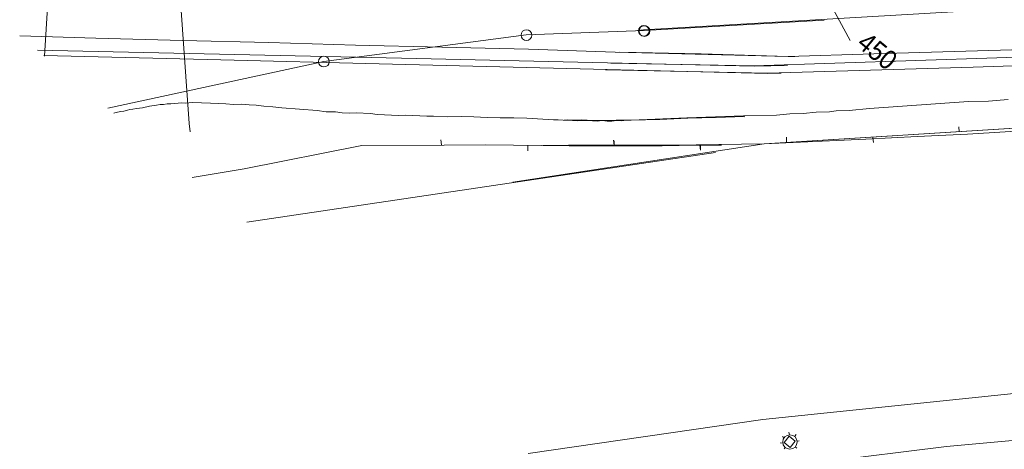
# Model space of a CAD drawing. Header units: metres. Extents: x -740 to 758, y -633 to 854.
# Tile 41 of 256: x -496 to -439, y -166 to -141. Entities that reach past the tile are written whole.
import ezdxf

# ---------------------------------------------------------------- set-up
doc = ezdxf.new("R2010")
doc.units = ezdxf.units.M
doc.header["$MEASUREMENT"] = 0
for name, color, linetype in [('Gas.LOVION', 7, 'Continuous'), ('Grundkarte.LOVION', 7, 'Continuous'), ('Grundkarte_Text.LOVION', 7, 'Continuous'), ('Telko.LOVION', 7, 'Continuous'), ('Wasser.LOVION', 7, 'Continuous')]:
    doc.layers.add(name, color=color, linetype=linetype)
doc.styles.add('ERSTELLTER_STIL_1', font='arial.ttf')

msp = doc.modelspace()

# ---------------------------------------------------------------- linework, layer by layer
at = {"layer": 'Gas.LOVION', "color": 5, "linetype": 'Continuous', "lineweight": 18}
for points in [[(-219.175, -140.412), (-243.406, -142.116), (-268.264, -143.01), (-276.185, -141.804), (-286.61, -138.109), (-309.611, -135.924), (-315.067, -135.748), (-321.559, -135.393), (-329.622, -135.147), (-345.024, -134.82), (-349.837, -135.01), (-364.055, -134.848), (-369.432, -135.167), (-379.982, -135.785), (-395.272, -136.6), (-397.497, -136.818), (-407.579, -137.39), (-411.6, -142.054), (-415.469, -142.24), (-424.525, -142.416), (-435.069, -142.797), (-453.806, -143.417), (-462.068, -143.249)], [(-495.234, -142.511), (-473.302, -142.982), (-453.78, -143.438), (-451.849, -143.382)]]:
    msp.add_lwpolyline(points, dxfattribs=at)
at = {"layer": 'Gas.LOVION', "color": 1, "linetype": 'Continuous', "lineweight": 18}
for points in [[(-462.385, -143.635), (-452.996, -143.84), (-441.104, -143.49), (-429.498, -143.094), (-417.716, -142.681), (-411.385, -142.446), (-407.075, -137.858), (-396.609, -136.982)], [(-494.864, -142.815), (-484.628, -143.07), (-475.473, -143.298), (-452.986, -143.848), (-452.219, -143.832)]]:
    msp.add_lwpolyline(points, dxfattribs=at)
at = {"layer": 'Grundkarte.LOVION', "color": 8, "linetype": 'Continuous', "lineweight": 18}
for points in [[(-475.733, -51.005), (-488.816, -100.993), (-491.079, -110.495), (-492.803, -120.062), (-494.016, -129.727), (-494.832, -142.841)], [(-475.733, -51.005), (-488.816, -100.993), (-491.079, -110.495), (-492.803, -120.062), (-494.016, -129.727), (-494.832, -142.841), (-494.016, -129.727), (-492.803, -120.062), (-492.761, -124.728), (-492.856, -127.988), (-492.603, -129.973), (-491.893, -131.795), (-490.731, -133.396), (-489.183, -134.722), (-487.414, -135.584), (-485.504, -136.077), (-477.567, -136.838), (-469.586, -137.151), (-461.602, -137.198), (-453.608, -137.037), (-446.398, -136.716)], [(-494.832, -142.841), (-494.016, -129.727), (-492.803, -120.062), (-492.761, -124.728), (-492.856, -127.988), (-492.603, -129.973), (-491.893, -131.795), (-490.731, -133.396), (-489.183, -134.722), (-487.414, -135.584), (-485.504, -136.077), (-477.567, -136.838), (-469.586, -137.151), (-461.602, -137.198), (-453.608, -137.037), (-446.398, -136.716)], [(-457.01, -137.095), (-453.65, -137.003), (-446.089, -136.648), (-410.152, -134.198), (-398.887, -133.333), (-377.719, -131.884), (-377.548, -134.232), (-377.041, -140.625), (-393.623, -140.621), (-407.834, -139.764), (-415.917, -139.313), (-435.957, -139.913), (-460.172, -141.335), (-460.523, -141.369)], [(-401.708, -138.338), (-407.834, -139.764), (-415.917, -139.313), (-435.957, -139.913), (-460.172, -141.335), (-460.523, -141.369), (-460.172, -141.335), (-435.957, -139.913), (-415.917, -139.313), (-407.834, -139.764), (-393.623, -140.621)], [(-460.523, -141.369), (-460.172, -141.335), (-435.957, -139.913), (-415.917, -139.313), (-407.834, -139.764), (-393.623, -140.621), (-377.041, -140.625), (-374.17, -140.67), (-358.982, -141.845), (-375.74, -142.449), (-375.731, -143.749), (-375.712, -144.249), (-378.135, -144.25), (-387.797, -144.278), (-397.708, -144.479), (-405.999, -144.934), (-419.304, -145.792), (-453.203, -147.924), (-457.128, -147.983), (-459.136, -148.002), (-462.092, -147.995), (-464.516, -147.996), (-465.991, -148.022)], [(-449.726, -140.766), (-460.13, -141.369), (-466.962, -141.623), (-478.664, -143.152), (-491.169, -145.852)], [(-491.169, -145.852), (-478.664, -143.152), (-466.962, -141.623), (-460.13, -141.369), (-449.726, -140.766)], [(-491.169, -145.852), (-478.664, -143.152), (-466.962, -141.623), (-460.13, -141.369), (-449.726, -140.766)], [(-449.726, -140.766), (-460.13, -141.369), (-466.962, -141.623), (-478.664, -143.152), (-491.169, -145.852)], [(-465.991, -148.022), (-464.516, -147.996), (-462.092, -147.995), (-459.136, -148.002), (-457.128, -147.983), (-453.203, -147.924), (-450.706, -147.769), (-419.304, -145.792), (-405.999, -144.934), (-397.708, -144.479), (-396.382, -144.438), (-387.797, -144.278), (-378.135, -144.25), (-373.288, -144.249), (-369.416, -144.254), (-366.044, -144.279), (-363.056, -144.312), (-360.275, -144.336), (-357.697, -144.409), (-355.209, -144.461), (-351.831, -144.545), (-347.974, -144.7), (-343.168, -144.88), (-333.551, -145.299)], [(-397.708, -144.479), (-405.999, -144.934), (-419.304, -145.792), (-435.53, -146.994), (-441.435, -147.365), (-444.348, -147.502), (-447.319, -147.644), (-453.203, -147.924), (-457.128, -147.983), (-459.136, -148.002), (-462.092, -147.995), (-464.516, -147.996), (-465.991, -148.022)], [(-490.815, -146.143), (-490.756, -146.137), (-490.613, -146.093), (-490.411, -146.044), (-490.235, -146.027), (-490.033, -145.978), (-489.89, -145.934), (-489.714, -145.917), (-489.512, -145.868), (-489.161, -145.833), (-488.756, -145.735), (-488.347, -145.694), (-488.145, -145.645), (-487.937, -145.654), (-487.735, -145.605), (-487.527, -145.614), (-486.883, -145.551), (-486.675, -145.561), (-486.265, -145.521), (-485.226, -145.567), (-484.752, -145.579), (-484.336, -145.598), (-483.889, -145.643), (-483.447, -145.629), (-482.999, -145.674), (-482.583, -145.693), (-482.136, -145.737), (-481.629, -145.777), (-481.091, -145.842), (-479.066, -145.999), (-478.527, -146.064), (-477.995, -146.072), (-477.606, -146.122), (-477.19, -146.141), (-476.806, -146.133), (-475.975, -146.17), (-475.586, -146.22), (-474.339, -146.276), (-473.956, -146.268), (-472.709, -146.323), (-472.326, -146.315), (-471.495, -146.352), (-470.728, -146.336), (-469.987, -146.353), (-469.215, -146.395), (-468.474, -146.412), (-467.675, -146.422), (-466.934, -146.438), (-465.389, -146.524), (-465.123, -146.527), (-464.824, -146.557), (-464.292, -146.564), (-463.993, -146.594), (-463.7, -146.566), (-463.434, -146.569), (-463.136, -146.599), (-462.869, -146.602), (-462.577, -146.574), (-462.278, -146.604), (-462.012, -146.607), (-461.719, -146.579), (-461.453, -146.582), (-461.16, -146.554), (-460.893, -146.557), (-459.243, -146.514), (-457.624, -146.444), (-455.973, -146.401), (-454.354, -146.332), (-454.322, -146.358)], [(-467.734, -150.143), (-453.203, -147.924), (-419.304, -145.792), (-397.875, -145.795)], [(-464.776, -146.543), (-464.6, -146.526), (-464.302, -146.556), (-464.035, -146.56), (-463.742, -146.531), (-463.444, -146.561), (-462.911, -146.568), (-462.586, -146.566), (-462.054, -146.573), (-461.761, -146.544), (-461.495, -146.548), (-461.17, -146.545), (-460.903, -146.549), (-457.666, -146.41), (-456.015, -146.367), (-454.396, -146.297), (-452.479, -146.257), (-451.718, -146.183), (-450.951, -146.167), (-450.19, -146.093), (-449.423, -146.077), (-449.045, -146.01), (-448.278, -145.994), (-447.107, -145.88), (-441.384, -145.468), (-440.234, -145.444), (-439.089, -145.362)], [(-441.949, -146.942), (-441.921, -147.235)], [(-455.669, -147.997), (-457.118, -147.991), (-459.094, -148.036), (-462.05, -148.03), (-464.473, -148.03), (-469.326, -147.973), (-471.718, -148), (-476.474, -148.021), (-483.288, -149.367), (-486.283, -149.867)], [(-455.669, -147.997), (-457.118, -147.991), (-459.094, -148.036), (-462.05, -148.03), (-464.473, -148.03), (-469.326, -147.973), (-471.718, -148), (-476.474, -148.021), (-483.288, -149.367), (-486.283, -149.867)], [(-486.283, -149.867), (-483.288, -149.367), (-476.474, -148.021), (-471.718, -148), (-469.326, -147.973), (-464.473, -148.03), (-462.05, -148.03), (-459.094, -148.036), (-457.118, -147.991), (-455.669, -147.997)], [(-471.896, -147.692), (-471.867, -147.985)], [(-466.868, -148.323), (-466.871, -147.999)], [(-461.913, -147.712), (-461.884, -148.004)], [(-461.871, -147.746), (-461.874, -148.013)], [(-456.891, -148.285), (-456.92, -147.992)], [(-456.882, -148.293), (-456.878, -148.027)], [(-451.911, -147.532), (-451.909, -147.857)], [(-446.886, -147.838), (-446.915, -147.546)], [(-483.134, -152.456), (-456.012, -148.415)], [(-466.85, -165.839), (-453.27, -163.861), (-416.607, -160.07), (-392.281, -158.578)], [(-387.709, -161.205), (-409.491, -162.418), (-442.654, -165.424), (-464.118, -168.084)]]:
    msp.add_lwpolyline(points, dxfattribs=at)
at = {"layer": 'Grundkarte.LOVION', "color": 7, "linetype": 'Continuous', "lineweight": 13}
for points in [[(-449.855, -138.937), (-448.231, -141.941)], [(-452.043, -164.924), (-452.139, -164.844)], [(-451.735, -164.746), (-451.779, -164.602)], [(-451.431, -164.834), (-451.352, -164.738)], [(-451.285, -165.115), (-451.168, -165.104)], [(-452.131, -165.228), (-452.281, -165.213)], [(-451.986, -165.509), (-452.039, -165.573)], [(-451.4, -165.452), (-451.304, -165.531)]]:
    msp.add_lwpolyline(points, dxfattribs=at)
at = {"layer": 'Grundkarte.LOVION', "color": 253, "linetype": 'Continuous', "lineweight": 18}
for points in [[(-486.283, -149.867), (-483.288, -149.367), (-476.474, -148.021), (-471.718, -148), (-469.326, -147.973), (-464.473, -148.03), (-462.05, -148.03), (-459.094, -148.036), (-457.118, -147.991), (-455.669, -147.997)], [(-486.283, -149.867), (-483.288, -149.367), (-476.474, -148.021), (-471.718, -148), (-469.326, -147.973), (-464.473, -148.03), (-462.05, -148.03), (-459.094, -148.036), (-457.118, -147.991), (-455.669, -147.997)], [(-465.991, -148.022), (-464.516, -147.996), (-462.092, -147.995), (-459.136, -148.002), (-457.128, -147.983), (-453.203, -147.924), (-467.734, -150.143)], [(-465.991, -148.022), (-464.516, -147.996), (-462.092, -147.995), (-459.136, -148.002), (-457.128, -147.983), (-453.203, -147.924), (-467.734, -150.143)], [(-456.012, -148.415), (-483.134, -152.456)], [(-456.012, -148.415), (-483.134, -152.456)]]:
    msp.add_lwpolyline(points, dxfattribs=at)
at = {"layer": 'Grundkarte.LOVION', "color": 7, "linetype": 'Continuous', "lineweight": 13}
msp.add_lwpolyline([(-451.756, -164.836), (-451.402, -165.127), (-451.693, -165.48), (-452.047, -165.19)], close=True, dxfattribs=at)
at = {"layer": 'Grundkarte.LOVION', "color": 9, "linetype": 'Continuous', "lineweight": 18}
for centre, radius in [((-460.162, -141.382), 0.307), ((-460.127, -141.397), 0.31), ((-466.951, -141.633), 0.311), ((-478.668, -143.164), 0.312)]:
    msp.add_circle(centre, radius, dxfattribs=at)
at = {"layer": 'Grundkarte.LOVION', "color": 7, "linetype": 'Continuous', "lineweight": 13}
msp.add_circle((-451.711, -165.169), 0.417, dxfattribs=at)
at = {"layer": 'Telko.LOVION', "color": 1, "linetype": 'Continuous', "lineweight": 18}
msp.add_lwpolyline([(-486.408, -147.234), (-486.457, -146.736), (-487.034, -138.561), (-487.078, -136.748), (-484.93, -136.656), (-470.489, -137.594), (-462.611, -137.607), (-453.646, -136.952), (-446.118, -136.408)], dxfattribs=at)
at = {"layer": 'Wasser.LOVION', "color": 94, "linetype": 'Continuous', "lineweight": 18}
for points in [[(-461.553, -142.622), (-456.844, -142.724), (-451.82, -142.868), (-446.854, -142.722), (-436.864, -142.425), (-431.885, -142.264), (-426.892, -142.086), (-421.913, -141.924), (-416.892, -141.743), (-416.508, -141.735), (-411.615, -141.449), (-411.349, -141.453), (-411.032, -141.067), (-407.962, -137.398), (-407.804, -137.205), (-407.543, -137.15), (-402.576, -136.413)], [(-496.262, -141.666), (-491.859, -141.811), (-486.851, -141.942), (-481.86, -142.06), (-476.836, -142.205), (-471.844, -142.322), (-466.836, -142.454), (-461.826, -142.614), (-451.81, -142.876), (-451.427, -142.868)]]:
    msp.add_lwpolyline(points, dxfattribs=at)

# ---------------------------------------------------------------- texts
at = {"layer": 'Grundkarte_Text.LOVION', "color": 7, "linetype": 'Continuous', "lineweight": 13, "insert": (-447.92, -142.255), "char_height": 1.12433, "attachment_point": 7, "rotation": 320.5841, "style": 'ERSTELLTER_STIL_1'}
msp.add_mtext('{\\A1;\\W0.89449x;450}', dxfattribs=at)

doc.saveas('drawing.dxf')
